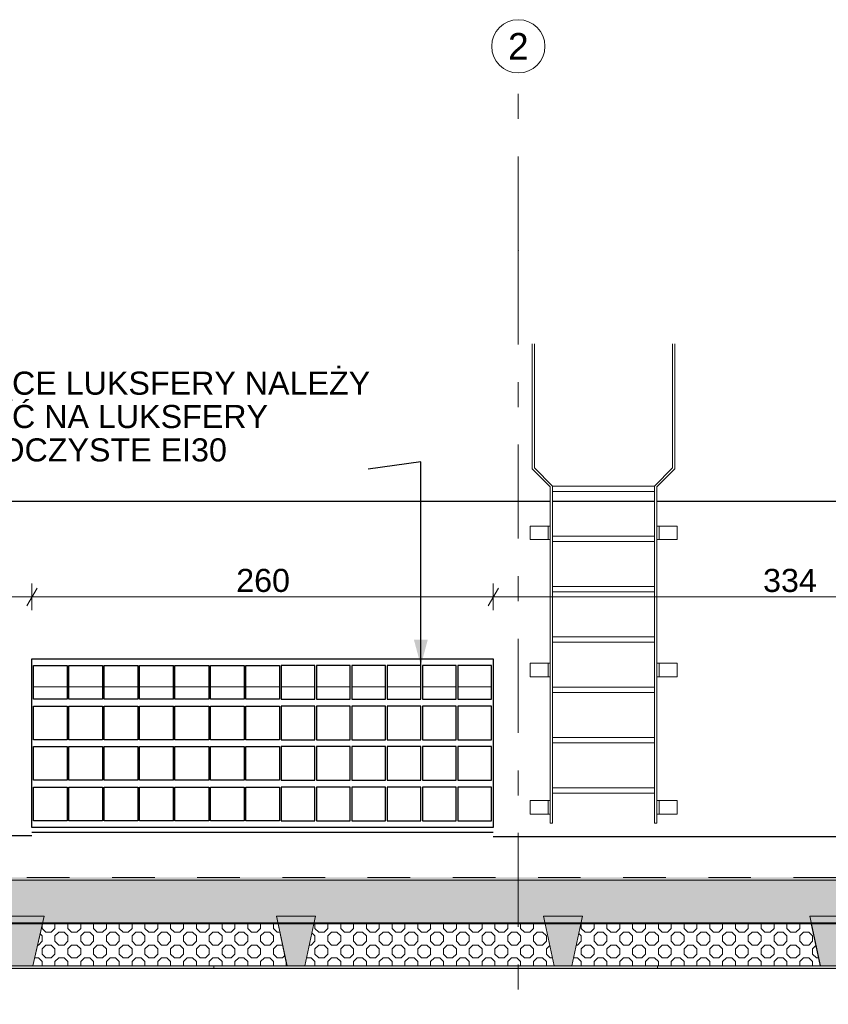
# Model space of a CAD drawing. Header units: centimetres. Extents: x -396 to 14490, y -515 to 1122.
# Tile 71 of 73: x 13047 to 13502, y 497 to 1052. Entities that reach past the tile are written whole.
import ezdxf
from ezdxf.enums import TextEntityAlignment as Align

# ---------------------------------------------------------------- set-up
doc = ezdxf.new("R2010")
doc.units = ezdxf.units.CM
doc.header["$MEASUREMENT"] = 0
for name, pattern in [('Przerywana (2)', [48, 24, -24]), ('Przerywana podwójnie', [109.361107, 52.916665, -21.166666, 14.111111, -21.166666]), ('Wipeout_Contour', [100, 0, -100])]:
    doc.linetypes.add(name, pattern=pattern)
for name, color, linetype in [('00 - DRABINA DACHOWA', 7, 'Continuous'), ('280-A Dachy Powłoki', 7, 'Continuous'), ('299-A Wymiary Opisy', 7, 'Continuous'), ('410-K Osie główne', 7, 'Continuous'), ('420-K Ściany', 7, 'Continuous'), ('450-K Belki', 7, 'Continuous'), ('450-K Belki nośne', 7, 'Continuous'), ('460 - Stropy', 7, 'Continuous'), ('Nowe_420 - Wełna mineralna', 7, 'Continuous'), ('Nowe_Okna Archicada', 7, 'Continuous'), ('Rozbiórka_Okna Archicada', 7, 'Continuous')]:
    doc.layers.add(name, color=color, linetype=linetype)
for name, color, linetype, lineweight in [('00 - DRABINA DACHOWA_Nr_pióra__4', 7, 'Continuous', 20), ('0_Nr_pióra__13', 7, 'Continuous', 25), ('280-A Dachy Powłoki_Nr_pióra__29', 7, 'Continuous', 20), ('280-A Dachy Powłoki_Nr_pióra__69', 7, 'Continuous', 20), ('299-A Wymiary Opisy_Nr_pióra__11', 7, 'Continuous', 0), ('410-K Osie główne_Nr_pióra__11', 7, 'Continuous', 0), ('410-K Osie główne_Nr_pióra__7', 7, 'Continuous', 20), ('420-K Ściany_Nr_pióra__13', 7, 'Continuous', 25), ('450-K Belki nośne_Nr_pióra__2', 7, 'Continuous', 20), ('450-K Belki_Nr_pióra__13', 7, 'Continuous', 25), ('460 - Stropy_Nr_pióra__12', 7, 'Continuous', 13), ('Nowe_199-Z Wymiary i opisy_Nr_pióra__135', 5, 'Continuous', 20), ('Nowe_420 - Wełna mineralna_Nr_pióra__135', 5, 'Continuous', 0), ('Nowe_Okna Archicada_Nr_pióra__135', 5, 'Continuous', 20), ('Rozbiórka_Okna Archicada_Nr_pióra__13', 7, 'Continuous', 25)]:
    doc.layers.add(name, color=color, linetype=linetype, lineweight=lineweight)
doc.layers.add('280-A Dachy Powłoki_Nr_pióra__49', color=7, linetype='Continuous', lineweight=20, true_color=0xcfd8da)
doc.layers.add('280-A Dachy Powłoki_Nr_pióra__92', color=7, linetype='Continuous', lineweight=20, true_color=0xdfdfdf)
doc.styles.add('STYL_AUTOMATYCZNY_1', font='arial.ttf')
doc.styles.add('STYL_AUTOMATYCZNY_2', font='arial.ttf')
doc.dimstyles.new('STYL_AUTOMATYCZNY__1', dxfattribs={"dimtxt": 13, "dimasz": 7.6, "dimexe": 0.18, "dimexo": 0.0625, "dimgap": 0, "dimtad": 1, "dimtih": 1, "dimtoh": 1, "dimdec": 0, "dimzin": 0, "dimdsep": 46, "dimtxsty": 'STYL_AUTOMATYCZNY_1', "dimblk": 'ARROWHEAD_2', "dimblk1": 'ARROWHEAD_2', "dimblk2": 'ARROWHEAD_2', "dimcen": 0.09, "dimclrd": 7, "dimclre": 7, "dimclrt": 7, "dimadec": 0, "dimazin": 0, "dimtfac": 1, "dimtdec": 4, "dimtmove": 0, "dimatfit": 3, "dimfxl": 0, "dimtolj": 1, "dimtzin": 0, "dimarcsym": 0})
doc.dimstyles.new('STYL_AUTOMATYCZNY__2', dxfattribs={"dimtxt": 13, "dimasz": 7.6, "dimexe": 0.18, "dimexo": 0.0625, "dimgap": 0, "dimtad": 1, "dimdec": 0, "dimzin": 0, "dimdsep": 46, "dimtxsty": 'STYL_AUTOMATYCZNY_1', "dimblk": 'ARROWHEAD_2', "dimblk1": 'ARROWHEAD_2', "dimblk2": 'ARROWHEAD_2', "dimcen": 0.09, "dimclrd": 7, "dimclre": 7, "dimclrt": 7, "dimadec": 0, "dimazin": 0, "dimtfac": 1, "dimtdec": 4, "dimtmove": 0, "dimatfit": 3, "dimfxl": 0, "dimtolj": 1, "dimtzin": 0, "dimarcsym": 0})
doc.dimstyles.new('STYL_AUTOMATYCZNY__3', dxfattribs={"dimtxt": 0.18, "dimasz": 14.592, "dimexe": 0.18, "dimexo": 0.0625, "dimgap": 0, "dimtad": 0, "dimtih": 1, "dimtoh": 1, "dimdec": 4, "dimzin": 0, "dimdsep": 46, "dimcen": 0.09, "dimadec": 0, "dimazin": 0, "dimtfac": 1, "dimtdec": 4, "dimtmove": 0, "dimatfit": 3, "dimldrblk": 'ARROWHEAD_5', "dimfxl": 0, "dimtolj": 1, "dimtzin": 0, "dimarcsym": 0})

# ---------------------------------------------------------------- blocks, each defined once
blk = doc.blocks.new('ElemPrzekroju_123_2', base_point=(13661.33, 21.87))
at = {"layer": '450-K Belki nośne', "linetype": 'Continuous', "lineweight": 0, "true_color": 0x000000}
blk.add_hatch(color=18, dxfattribs=at).paths.add_polyline_path([(13060.41, 547), (13024.41, 547.01), (13030.91, 518.9), (13053.91, 518.9)])
at = {"layer": '450-K Belki nośne_Nr_pióra__2', "color": 7, "linetype": 'Continuous', "lineweight": 20}
for p, q in [((13024.41, 547.01), (13030.91, 518.9)), ((13024.41, 547.01), (13060.41, 547)), ((13060.41, 547), (13053.91, 518.9)), ((13030.91, 518.9), (13053.91, 518.9))]:
    blk.add_line(p, q, dxfattribs=at)
blk = doc.blocks.new('ElemPrzekroju_125_2', base_point=(13661.33, 21.87))
at = {"layer": '450-K Belki nośne', "linetype": 'Continuous', "lineweight": 0, "true_color": 0x000000}
blk.add_hatch(color=18, dxfattribs=at).paths.add_polyline_path([(13207.18, 518.9), (13213.18, 547), (13191.18, 547.01), (13197.18, 518.9)])
at = {"layer": '450-K Belki nośne_Nr_pióra__2', "color": 7, "linetype": 'Continuous', "lineweight": 20}
for p, q in [((13191.18, 547.01), (13197.18, 518.9)), ((13191.18, 547.01), (13213.18, 547)), ((13213.18, 547), (13207.18, 518.9)), ((13197.18, 518.9), (13207.18, 518.9))]:
    blk.add_line(p, q, dxfattribs=at)
blk = doc.blocks.new('ElemPrzekroju_127_2', base_point=(13661.33, 21.87))
at = {"layer": '450-K Belki nośne', "linetype": 'Continuous', "lineweight": 0, "true_color": 0x000000}
blk.add_hatch(color=18, dxfattribs=at).paths.add_polyline_path([(13357.72, 518.9), (13363.72, 547), (13341.72, 547.01), (13347.72, 518.9)])
at = {"layer": '450-K Belki nośne_Nr_pióra__2', "color": 7, "linetype": 'Continuous', "lineweight": 20}
for p, q in [((13341.72, 547.01), (13347.72, 518.9)), ((13341.72, 547.01), (13363.72, 547)), ((13363.72, 547), (13357.72, 518.9)), ((13347.72, 518.9), (13357.72, 518.9))]:
    blk.add_line(p, q, dxfattribs=at)
blk = doc.blocks.new('ElemPrzekroju_130_2', base_point=(13661.33, 21.87))
at = {"layer": '450-K Belki nośne', "linetype": 'Continuous', "lineweight": 0, "true_color": 0x000000}
blk.add_hatch(color=18, dxfattribs=at).paths.add_polyline_path([(13507.76, 518.9), (13513.76, 547), (13491.76, 547.01), (13497.76, 518.9)])
at = {"layer": '450-K Belki nośne_Nr_pióra__2', "color": 7, "linetype": 'Continuous', "lineweight": 20}
for p, q in [((13491.76, 547.01), (13497.76, 518.9)), ((13491.76, 547.01), (13513.76, 547)), ((13513.76, 547), (13507.76, 518.9)), ((13497.76, 518.9), (13507.76, 518.9))]:
    blk.add_line(p, q, dxfattribs=at)
blk = doc.blocks.new('ElemPrzekroju_141_2', base_point=(13661.33, 21.87))
at = {"layer": '280-A Dachy Powłoki', "linetype": 'Continuous', "lineweight": 0, "true_color": 0x000000}
for points in [[(10655.13, 568.46), (10655.13, 566.96), (13601.85, 567.28), (13601.85, 568.79)], [(10655.13, 542.87), (10786.52, 542.88), (10785.64, 547.01), (10807.64, 547), (10806.76, 542.88), (10937.42, 542.9), (10936.54, 547.01), (10958.54, 547), (10957.66, 542.9), (11087.4, 542.91), (11086.53, 547.01), (11108.53, 547), (11107.65, 542.92), (11239.85, 542.93), (11238.98, 547.01), (11260.98, 547), (11260.11, 542.93), (11388.64, 542.95), (11387.78, 547.01), (11409.78, 547), (11408.91, 542.95), (11536.11, 542.96), (11535.25, 547.01), (11557.25, 547), (11556.38, 542.97), (11688.94, 542.98), (11688.08, 547.01), (11710.08, 547), (11709.22, 542.98), (11837.84, 543), (11836.99, 547.01), (11858.99, 547), (11858.13, 543), (11988.54, 543.01), (11987.69, 547.01), (12009.69, 547), (12008.84, 543.02), (12146.24, 543.03), (12145.39, 547.01), (12167.39, 547), (12166.54, 543.03), (12303.71, 543.05), (12302.86, 547.01), (12324.86, 547), (12324.02, 543.05), (12422.82, 543.06), (12421.91, 547.01), (12457.91, 547), (12457, 543.06), (12590.12, 543.08), (12589.28, 547.01), (12611.28, 547), (12610.44, 543.08), (12740.97, 543.1), (12740.13, 547.01), (12762.13, 547), (12761.3, 543.1), (12891.48, 543.11), (12890.58, 547.01), (12926.58, 547), (12925.68, 543.12), (13025.3, 543.13), (13024.41, 547.01), (13060.41, 547), (13059.51, 543.13), (13192, 543.15), (13191.18, 547.01), (13213.18, 547), (13212.35, 543.15), (13342.54, 543.16), (13341.72, 547.01), (13363.72, 547), (13362.9, 543.16), (13492.58, 543.18), (13491.76, 547.01), (13513.76, 547), (13512.94, 543.18), (13601.85, 543.19), (13601.85, 567.28), (10655.13, 566.96)], [(13059.51, 543.13), (13059.39, 542.63), (13192.11, 542.64), (13192, 543.15)], [(13212.35, 543.15), (13212.24, 542.65), (13342.65, 542.66), (13342.54, 543.16)], [(13362.8, 542.66), (13492.68, 542.68), (13492.58, 543.18), (13362.9, 543.16)]]:
    blk.add_hatch(color=18, dxfattribs=at).paths.add_polyline_path(points)
at = {"layer": '280-A Dachy Powłoki_Nr_pióra__29', "color": 7, "linetype": 'Przerywana (2)', "lineweight": 20}
blk.add_line((13602.62, 568.79), (10653.68, 568.46), dxfattribs=at)
at = {"layer": '280-A Dachy Powłoki_Nr_pióra__29', "color": 7, "linetype": 'Continuous', "lineweight": 20}
blk.add_line((13602.63, 543.19), (10653.68, 542.87), dxfattribs=at)
at = {"layer": '280-A Dachy Powłoki_Nr_pióra__49', "color": 254, "linetype": 'Continuous', "lineweight": 20, "true_color": 0xcfd8da}
blk.add_line((13602.63, 542.69), (10653.68, 542.36), dxfattribs=at)
at = {"layer": '280-A Dachy Powłoki_Nr_pióra__69', "color": 7, "linetype": 'Continuous', "lineweight": 20}
blk.add_line((13602.62, 567.28), (10653.68, 566.96), dxfattribs=at)
blk = doc.blocks.new('ElemPrzekroju_168_2', base_point=(13661.33, 21.87))
at = {"layer": '280-A Dachy Powłoki_Nr_pióra__92', "color": 254, "linetype": 'Continuous', "lineweight": 20, "true_color": 0xdfdfdf}
for p, q in [((13073.33, 676.19), (13054.34, 676.19)), ((13093.25, 676.19), (13074.27, 676.19)), ((13113.18, 676.19), (13094.19, 676.19)), ((13133.11, 676.19), (13114.12, 676.19)), ((13153.04, 676.19), (13134.05, 676.19)), ((13172.97, 676.19), (13153.98, 676.19)), ((13192.9, 676.19), (13173.91, 676.19)), ((13212.83, 676.19), (13193.84, 676.19)), ((13232.75, 676.19), (13213.77, 676.19)), ((13252.68, 676.19), (13233.69, 676.19)), ((13272.61, 676.19), (13253.62, 676.19)), ((13292.54, 676.19), (13273.55, 676.19)), ((13312.47, 676.19), (13293.48, 676.19))]:
    blk.add_line(p, q, dxfattribs=at)
blk = doc.blocks.new('ElemPrzekroju_169_2', base_point=(13661.33, 21.87))
at = {"layer": '420-K Ściany_Nr_pióra__13', "color": 7, "linetype": 'Continuous', "lineweight": 25}
for p, q in [((13345.55, 780.54), (12142.56, 780.54)), ((13404.28, 780.54), (13346.82, 780.54)), ((13647.23, 780.54), (13405.55, 780.54))]:
    blk.add_line(p, q, dxfattribs=at)
blk = doc.blocks.new('ElemPrzekroju_178_2', base_point=(13661.33, 21.87))
at = {"layer": 'Rozbiórka_Okna Archicada_Nr_pióra__13', "color": 7, "linetype": 'Continuous', "lineweight": 25}
for p, q in [((13053.43, 691.87), (13313.43, 691.87)), ((13053.43, 596.87), (13053.43, 691.87)), ((13313.43, 691.87), (13313.43, 596.87)), ((13313.43, 596.87), (13053.43, 596.87))]:
    blk.add_line(p, q, dxfattribs=at)
blk = doc.blocks.new('ElemPrzekroju_183_2', base_point=(13661.33, 21.87))
at = {"layer": '00 - DRABINA DACHOWA_Nr_pióra__4', "color": 7, "linetype": 'Continuous', "lineweight": 20}
for p, q in [((13335.39, 869.21), (13335.39, 868.92)), ((13335.39, 868.92), (13335.39, 868.09)), ((13335.39, 868.09), (13335.39, 866.86)), ((13335.39, 866.86), (13335.39, 865.4)), ((13335.39, 798.84), (13335.39, 865.4)), ((13336.66, 869.21), (13336.66, 868.92)), ((13336.66, 868.92), (13336.66, 868.09)), ((13336.66, 868.09), (13336.66, 866.86)), ((13336.66, 866.86), (13336.66, 865.4)), ((13336.66, 799.37), (13336.66, 865.4)), ((13414.44, 869.21), (13414.44, 868.92)), ((13414.44, 868.92), (13414.44, 868.09)), ((13414.44, 868.09), (13414.44, 866.86)), ((13414.44, 866.86), (13414.44, 865.4)), ((13414.44, 799.37), (13414.44, 865.4)), ((13415.71, 869.21), (13415.71, 868.92)), ((13415.71, 868.92), (13415.71, 868.09)), ((13415.71, 868.09), (13415.71, 866.86)), ((13415.71, 866.86), (13415.71, 865.4)), ((13415.71, 798.84), (13415.71, 865.4)), ((13345.55, 788.68), (13335.39, 798.84)), ((13346.82, 789.21), (13336.66, 799.37)), ((13404.28, 789.21), (13414.44, 799.37)), ((13405.55, 788.68), (13415.71, 798.84)), ((13345.55, 766.67), (13345.55, 788.68)), ((13346.82, 599.37), (13346.82, 789.21)), ((13346.82, 789.21), (13404.28, 789.21)), ((13404.28, 599.37), (13404.28, 789.21)), ((13405.55, 766.67), (13405.55, 788.68)), ((13346.82, 786.21), (13404.28, 786.21)), ((13334.12, 766.67), (13344.28, 766.67)), ((13334.12, 759.05), (13334.12, 766.67)), ((13344.28, 766.67), (13345.55, 766.67)), ((13344.28, 759.05), (13344.28, 766.67)), ((13345.55, 759.05), (13345.55, 766.67)), ((13406.82, 766.67), (13405.55, 766.67)), ((13405.55, 759.05), (13405.55, 766.67)), ((13416.98, 766.67), (13406.82, 766.67)), ((13406.82, 759.05), (13406.82, 766.67)), ((13416.98, 759.05), (13416.98, 766.67)), ((13346.82, 760.87), (13404.28, 760.87)), ((13334.12, 759.05), (13344.28, 759.05)), ((13344.28, 759.05), (13345.55, 759.05)), ((13345.55, 689.37), (13345.55, 759.05)), ((13346.82, 757.87), (13404.28, 757.87)), ((13406.82, 759.05), (13405.55, 759.05)), ((13405.55, 689.37), (13405.55, 759.05)), ((13416.98, 759.05), (13406.82, 759.05)), ((13346.82, 732.54), (13404.28, 732.54)), ((13346.82, 729.54), (13404.28, 729.54)), ((13346.82, 704.21), (13404.28, 704.21)), ((13346.82, 701.21), (13404.28, 701.21)), ((13334.12, 689.37), (13344.28, 689.37)), ((13334.12, 681.75), (13334.12, 689.37)), ((13344.28, 689.37), (13345.55, 689.37)), ((13344.28, 681.75), (13344.28, 689.37)), ((13345.55, 681.75), (13345.55, 689.37)), ((13406.82, 689.37), (13405.55, 689.37)), ((13405.55, 681.75), (13405.55, 689.37)), ((13416.98, 689.37), (13406.82, 689.37)), ((13406.82, 681.75), (13406.82, 689.37)), ((13416.98, 681.75), (13416.98, 689.37)), ((13334.12, 681.75), (13344.28, 681.75)), ((13344.28, 681.75), (13345.55, 681.75)), ((13345.55, 612.07), (13345.55, 681.75)), ((13406.82, 681.75), (13405.55, 681.75)), ((13405.55, 612.07), (13405.55, 681.75)), ((13416.98, 681.75), (13406.82, 681.75)), ((13346.82, 675.87), (13404.28, 675.87)), ((13346.82, 672.87), (13404.28, 672.87)), ((13346.82, 647.54), (13404.28, 647.54)), ((13346.82, 644.54), (13404.28, 644.54)), ((13346.82, 619.21), (13404.28, 619.21)), ((13346.82, 616.21), (13404.28, 616.21)), ((13334.12, 612.07), (13344.28, 612.07)), ((13334.12, 604.45), (13334.12, 612.07)), ((13344.28, 612.07), (13345.55, 612.07)), ((13344.28, 604.45), (13344.28, 612.07)), ((13345.55, 604.45), (13345.55, 612.07)), ((13406.82, 612.07), (13405.55, 612.07)), ((13405.55, 604.45), (13405.55, 612.07)), ((13416.98, 612.07), (13406.82, 612.07)), ((13406.82, 604.45), (13406.82, 612.07)), ((13416.98, 604.45), (13416.98, 612.07)), ((13334.12, 604.45), (13344.28, 604.45)), ((13344.28, 604.45), (13345.55, 604.45)), ((13345.55, 599.37), (13345.55, 604.45)), ((13345.55, 599.37), (13346.82, 599.37)), ((13405.55, 599.37), (13404.28, 599.37)), ((13406.82, 604.45), (13405.55, 604.45)), ((13405.55, 599.37), (13405.55, 604.45)), ((13416.98, 604.45), (13406.82, 604.45))]:
    blk.add_line(p, q, dxfattribs=at)
blk = doc.blocks.new('ElemPrzekroju_214_2', base_point=(13661.33, 21.87))
at = {"layer": '450-K Belki_Nr_pióra__13', "color": 7, "linetype": 'Continuous', "lineweight": 25}
blk.add_line((13362.31, 540.38), (13493.17, 540.38), dxfattribs=at)
blk = doc.blocks.new('ElemPrzekroju_215_2', base_point=(13661.33, 21.87))
at = {"layer": '450-K Belki_Nr_pióra__13', "color": 7, "linetype": 'Continuous', "lineweight": 25}
blk.add_line((13211.76, 540.38), (13343.14, 540.38), dxfattribs=at)
blk = doc.blocks.new('ElemPrzekroju_216_2', base_point=(13661.33, 21.87))
at = {"layer": '450-K Belki_Nr_pióra__13', "color": 7, "linetype": 'Continuous', "lineweight": 25}
blk.add_line((13058.91, 540.54), (13192.56, 540.54), dxfattribs=at)
blk = doc.blocks.new('ElemPrzekroju_229_2', base_point=(13661.33, 21.87))
at = {"layer": '460 - Stropy_Nr_pióra__12', "color": 7, "linetype": 'Continuous', "lineweight": 13}
for p, q in [((13192.83, 539.24), (13058.61, 539.24)), ((13343.38, 539.24), (13211.52, 539.24)), ((13493.42, 539.24), (13362.07, 539.24)), ((13195.57, 526.44), (13055.65, 526.44)), ((13346.11, 526.44), (13208.79, 526.44)), ((13496.15, 526.44), (13359.33, 526.44))]:
    blk.add_line(p, q, dxfattribs=at)
blk = doc.blocks.new('ElemPrzekroju_261_2', base_point=(13661.33, 21.87))
at = {"layer": 'Nowe_Okna Archicada_Nr_pióra__135', "color": 5, "linetype": 'Continuous', "lineweight": 25}
for p, q in [((13054.34, 669.07), (13054.34, 688.07)), ((13054.34, 688.07), (13073.34, 688.07)), ((13073.32, 688.07), (13073.32, 669.07)), ((13073.34, 688.07), (13073.34, 669.07)), ((13074.27, 669.07), (13074.27, 688.07)), ((13074.27, 688.07), (13093.27, 688.07)), ((13093.25, 688.07), (13093.25, 669.07)), ((13093.27, 688.07), (13093.27, 669.07)), ((13094.19, 669.07), (13094.19, 688.07)), ((13094.19, 688.07), (13113.19, 688.07)), ((13113.18, 688.07), (13113.18, 669.07)), ((13113.19, 688.07), (13113.19, 669.07)), ((13114.12, 669.07), (13114.12, 688.07)), ((13114.12, 688.07), (13133.12, 688.07)), ((13133.1, 688.07), (13133.1, 669.07)), ((13133.12, 688.07), (13133.12, 669.07)), ((13134.05, 669.07), (13134.05, 688.07)), ((13134.05, 688.07), (13153.05, 688.07)), ((13153.03, 688.07), (13153.03, 669.07)), ((13153.05, 688.07), (13153.05, 669.07)), ((13153.98, 669.07), (13153.98, 688.07)), ((13153.98, 688.07), (13172.98, 688.07)), ((13172.96, 688.07), (13172.96, 669.07)), ((13172.98, 688.07), (13172.98, 669.07)), ((13173.91, 669.07), (13173.91, 688.07)), ((13173.91, 688.07), (13192.91, 688.07)), ((13192.89, 688.07), (13192.89, 669.07)), ((13192.91, 688.07), (13192.91, 669.07)), ((13212.84, 688.07), (13193.84, 688.07)), ((13193.84, 688.07), (13193.84, 669.07)), ((13212.82, 669.07), (13212.82, 688.07)), ((13212.84, 669.07), (13212.84, 688.07)), ((13232.77, 688.07), (13213.77, 688.07)), ((13213.77, 688.07), (13213.77, 669.07)), ((13232.75, 669.07), (13232.75, 688.07)), ((13232.77, 669.07), (13232.77, 688.07)), ((13252.69, 688.07), (13233.69, 688.07)), ((13233.69, 688.07), (13233.69, 669.07)), ((13252.68, 669.07), (13252.68, 688.07)), ((13252.69, 669.07), (13252.69, 688.07)), ((13272.62, 688.07), (13253.62, 688.07)), ((13253.62, 688.07), (13253.62, 669.07)), ((13272.6, 669.07), (13272.6, 688.07)), ((13272.62, 669.07), (13272.62, 688.07)), ((13292.55, 688.07), (13273.55, 688.07)), ((13273.55, 688.07), (13273.55, 669.07)), ((13292.53, 669.07), (13292.53, 688.07)), ((13292.55, 669.07), (13292.55, 688.07)), ((13312.48, 688.07), (13293.48, 688.07)), ((13293.48, 688.07), (13293.48, 669.07)), ((13312.46, 669.07), (13312.46, 688.07)), ((13312.48, 669.07), (13312.48, 688.07)), ((13313.41, 691.87), (13313.41, 596.87)), ((13073.34, 669.07), (13054.34, 669.07)), ((13093.27, 669.07), (13074.27, 669.07)), ((13113.19, 669.07), (13094.19, 669.07)), ((13133.12, 669.07), (13114.12, 669.07)), ((13153.05, 669.07), (13134.05, 669.07)), ((13172.98, 669.07), (13153.98, 669.07)), ((13192.91, 669.07), (13173.91, 669.07)), ((13193.84, 669.07), (13212.84, 669.07)), ((13213.77, 669.07), (13232.77, 669.07)), ((13233.69, 669.07), (13252.69, 669.07)), ((13253.62, 669.07), (13272.62, 669.07)), ((13273.55, 669.07), (13292.55, 669.07)), ((13293.48, 669.07), (13312.48, 669.07)), ((13054.34, 646.27), (13054.34, 665.27)), ((13054.34, 665.27), (13073.34, 665.27)), ((13073.32, 665.27), (13073.32, 646.27)), ((13073.34, 665.27), (13073.34, 646.27)), ((13074.27, 646.27), (13074.27, 665.27)), ((13074.27, 665.27), (13093.27, 665.27)), ((13093.25, 665.27), (13093.25, 646.27)), ((13093.27, 665.27), (13093.27, 646.27)), ((13094.19, 646.27), (13094.19, 665.27)), ((13094.19, 665.27), (13113.19, 665.27)), ((13113.18, 665.27), (13113.18, 646.27)), ((13113.19, 665.27), (13113.19, 646.27)), ((13114.12, 646.27), (13114.12, 665.27)), ((13114.12, 665.27), (13133.12, 665.27)), ((13133.1, 665.27), (13133.1, 646.27)), ((13133.12, 665.27), (13133.12, 646.27)), ((13134.05, 646.27), (13134.05, 665.27)), ((13134.05, 665.27), (13153.05, 665.27)), ((13153.03, 665.27), (13153.03, 646.27)), ((13153.05, 665.27), (13153.05, 646.27)), ((13153.98, 646.27), (13153.98, 665.27)), ((13153.98, 665.27), (13172.98, 665.27)), ((13172.96, 665.27), (13172.96, 646.27)), ((13172.98, 665.27), (13172.98, 646.27)), ((13173.91, 646.27), (13173.91, 665.27)), ((13173.91, 665.27), (13192.91, 665.27)), ((13192.89, 665.27), (13192.89, 646.27)), ((13192.91, 665.27), (13192.91, 646.27)), ((13212.84, 665.27), (13193.84, 665.27)), ((13193.84, 665.27), (13193.84, 646.27)), ((13212.82, 646.27), (13212.82, 665.27)), ((13212.84, 646.27), (13212.84, 665.27)), ((13232.77, 665.27), (13213.77, 665.27)), ((13213.77, 665.27), (13213.77, 646.27)), ((13232.75, 646.27), (13232.75, 665.27)), ((13232.77, 646.27), (13232.77, 665.27)), ((13252.69, 665.27), (13233.69, 665.27)), ((13233.69, 665.27), (13233.69, 646.27)), ((13252.68, 646.27), (13252.68, 665.27)), ((13252.69, 646.27), (13252.69, 665.27)), ((13272.62, 665.27), (13253.62, 665.27)), ((13253.62, 665.27), (13253.62, 646.27)), ((13272.6, 646.27), (13272.6, 665.27)), ((13272.62, 646.27), (13272.62, 665.27)), ((13292.55, 665.27), (13273.55, 665.27)), ((13273.55, 665.27), (13273.55, 646.27)), ((13292.53, 646.27), (13292.53, 665.27)), ((13292.55, 646.27), (13292.55, 665.27)), ((13312.48, 665.27), (13293.48, 665.27)), ((13293.48, 665.27), (13293.48, 646.27)), ((13312.46, 646.27), (13312.46, 665.27)), ((13312.48, 646.27), (13312.48, 665.27)), ((13073.34, 646.27), (13054.34, 646.27)), ((13093.27, 646.27), (13074.27, 646.27)), ((13113.19, 646.27), (13094.19, 646.27)), ((13133.12, 646.27), (13114.12, 646.27)), ((13153.05, 646.27), (13134.05, 646.27)), ((13172.98, 646.27), (13153.98, 646.27)), ((13192.91, 646.27), (13173.91, 646.27)), ((13193.84, 646.27), (13212.84, 646.27)), ((13213.77, 646.27), (13232.77, 646.27)), ((13233.69, 646.27), (13252.69, 646.27)), ((13253.62, 646.27), (13272.62, 646.27)), ((13273.55, 646.27), (13292.55, 646.27)), ((13293.48, 646.27), (13312.48, 646.27)), ((13054.34, 623.47), (13054.34, 642.47)), ((13054.34, 642.47), (13073.34, 642.47)), ((13073.32, 642.47), (13073.32, 623.47)), ((13073.34, 642.47), (13073.34, 623.47)), ((13074.27, 623.47), (13074.27, 642.47)), ((13074.27, 642.47), (13093.27, 642.47)), ((13093.25, 642.47), (13093.25, 623.47)), ((13093.27, 642.47), (13093.27, 623.47)), ((13094.19, 623.47), (13094.19, 642.47)), ((13094.19, 642.47), (13113.19, 642.47)), ((13113.18, 642.47), (13113.18, 623.47)), ((13113.19, 642.47), (13113.19, 623.47)), ((13114.12, 623.47), (13114.12, 642.47)), ((13114.12, 642.47), (13133.12, 642.47)), ((13133.1, 642.47), (13133.1, 623.47)), ((13133.12, 642.47), (13133.12, 623.47)), ((13134.05, 623.47), (13134.05, 642.47)), ((13134.05, 642.47), (13153.05, 642.47)), ((13153.03, 642.47), (13153.03, 623.47)), ((13153.05, 642.47), (13153.05, 623.47)), ((13153.98, 623.47), (13153.98, 642.47)), ((13153.98, 642.47), (13172.98, 642.47)), ((13172.96, 642.47), (13172.96, 623.47)), ((13172.98, 642.47), (13172.98, 623.47)), ((13173.91, 623.47), (13173.91, 642.47)), ((13173.91, 642.47), (13192.91, 642.47)), ((13192.89, 642.47), (13192.89, 623.47)), ((13192.91, 642.47), (13192.91, 623.47)), ((13212.84, 642.47), (13193.84, 642.47)), ((13193.84, 642.47), (13193.84, 623.47)), ((13212.82, 623.47), (13212.82, 642.47)), ((13212.84, 623.47), (13212.84, 642.47)), ((13232.77, 642.47), (13213.77, 642.47)), ((13213.77, 642.47), (13213.77, 623.47)), ((13232.75, 623.47), (13232.75, 642.47)), ((13232.77, 623.47), (13232.77, 642.47)), ((13252.69, 642.47), (13233.69, 642.47)), ((13233.69, 642.47), (13233.69, 623.47)), ((13252.68, 623.47), (13252.68, 642.47)), ((13252.69, 623.47), (13252.69, 642.47)), ((13272.62, 642.47), (13253.62, 642.47)), ((13253.62, 642.47), (13253.62, 623.47)), ((13272.6, 623.47), (13272.6, 642.47)), ((13272.62, 623.47), (13272.62, 642.47)), ((13292.55, 642.47), (13273.55, 642.47)), ((13273.55, 642.47), (13273.55, 623.47)), ((13292.53, 623.47), (13292.53, 642.47)), ((13292.55, 623.47), (13292.55, 642.47)), ((13312.48, 642.47), (13293.48, 642.47)), ((13293.48, 642.47), (13293.48, 623.47)), ((13312.46, 623.47), (13312.46, 642.47)), ((13312.48, 623.47), (13312.48, 642.47)), ((13073.34, 623.47), (13054.34, 623.47)), ((13093.27, 623.47), (13074.27, 623.47)), ((13113.19, 623.47), (13094.19, 623.47)), ((13133.12, 623.47), (13114.12, 623.47)), ((13153.05, 623.47), (13134.05, 623.47)), ((13172.98, 623.47), (13153.98, 623.47)), ((13192.91, 623.47), (13173.91, 623.47)), ((13193.84, 623.47), (13212.84, 623.47)), ((13213.77, 623.47), (13232.77, 623.47)), ((13233.69, 623.47), (13252.69, 623.47)), ((13253.62, 623.47), (13272.62, 623.47)), ((13273.55, 623.47), (13292.55, 623.47)), ((13293.48, 623.47), (13312.48, 623.47)), ((13054.34, 600.67), (13054.34, 619.67)), ((13054.34, 619.67), (13073.34, 619.67)), ((13073.32, 619.67), (13073.32, 600.67)), ((13073.34, 619.67), (13073.34, 600.67)), ((13074.27, 600.67), (13074.27, 619.67)), ((13074.27, 619.67), (13093.27, 619.67)), ((13093.25, 619.67), (13093.25, 600.67)), ((13093.27, 619.67), (13093.27, 600.67)), ((13094.19, 600.67), (13094.19, 619.67)), ((13094.19, 619.67), (13113.19, 619.67)), ((13113.18, 619.67), (13113.18, 600.67)), ((13113.19, 619.67), (13113.19, 600.67)), ((13114.12, 600.67), (13114.12, 619.67)), ((13114.12, 619.67), (13133.12, 619.67)), ((13133.1, 619.67), (13133.1, 600.67)), ((13133.12, 619.67), (13133.12, 600.67)), ((13134.05, 600.67), (13134.05, 619.67)), ((13134.05, 619.67), (13153.05, 619.67)), ((13153.03, 619.67), (13153.03, 600.67)), ((13153.05, 619.67), (13153.05, 600.67)), ((13153.98, 600.67), (13153.98, 619.67)), ((13153.98, 619.67), (13172.98, 619.67)), ((13172.96, 619.67), (13172.96, 600.67)), ((13172.98, 619.67), (13172.98, 600.67)), ((13173.91, 600.67), (13173.91, 619.67)), ((13173.91, 619.67), (13192.91, 619.67)), ((13192.89, 619.67), (13192.89, 600.67)), ((13192.91, 619.67), (13192.91, 600.67)), ((13212.84, 619.67), (13193.84, 619.67)), ((13193.84, 619.67), (13193.84, 600.67)), ((13212.82, 600.67), (13212.82, 619.67)), ((13212.84, 600.67), (13212.84, 619.67)), ((13232.77, 619.67), (13213.77, 619.67)), ((13213.77, 619.67), (13213.77, 600.67)), ((13232.75, 600.67), (13232.75, 619.67)), ((13232.77, 600.67), (13232.77, 619.67)), ((13252.69, 619.67), (13233.69, 619.67)), ((13233.69, 619.67), (13233.69, 600.67)), ((13252.68, 600.67), (13252.68, 619.67)), ((13252.69, 600.67), (13252.69, 619.67)), ((13272.62, 619.67), (13253.62, 619.67)), ((13253.62, 619.67), (13253.62, 600.67)), ((13272.6, 600.67), (13272.6, 619.67)), ((13272.62, 600.67), (13272.62, 619.67)), ((13292.55, 619.67), (13273.55, 619.67)), ((13273.55, 619.67), (13273.55, 600.67)), ((13292.53, 600.67), (13292.53, 619.67)), ((13292.55, 600.67), (13292.55, 619.67)), ((13312.48, 619.67), (13293.48, 619.67)), ((13293.48, 619.67), (13293.48, 600.67)), ((13312.46, 600.67), (13312.46, 619.67)), ((13312.48, 600.67), (13312.48, 619.67)), ((13073.34, 600.67), (13054.34, 600.67)), ((13093.27, 600.67), (13074.27, 600.67)), ((13113.19, 600.67), (13094.19, 600.67)), ((13133.12, 600.67), (13114.12, 600.67)), ((13153.05, 600.67), (13134.05, 600.67)), ((13172.98, 600.67), (13153.98, 600.67)), ((13192.91, 600.67), (13173.91, 600.67)), ((13193.84, 600.67), (13212.84, 600.67)), ((13213.77, 600.67), (13232.77, 600.67)), ((13233.69, 600.67), (13252.69, 600.67)), ((13253.62, 600.67), (13272.62, 600.67)), ((13273.55, 600.67), (13292.55, 600.67)), ((13293.48, 600.67), (13312.48, 600.67))]:
    blk.add_line(p, q, dxfattribs=at)
blk = doc.blocks.new('*D320', base_point=(13661.33, 21.87))
at = {"layer": '299-A Wymiary Opisy_Nr_pióra__11', "color": 7, "linetype": 'Continuous', "lineweight": 0}
for p, q in [((13713.89, 571.15), (13703.89, 576.92)), ((13708.89, 574.04), (13708.89, 578.93)), ((13716.39, 574.04), (13701.39, 574.04)), ((13708.89, 431.87), (13708.89, 574.04)), ((13703.89, 434.76), (13713.89, 428.99)), ((13716.39, 431.87), (13701.39, 431.87))]:
    blk.add_line(p, q, dxfattribs=at)
at = {"layer": '299-A Wymiary Opisy_Nr_pióra__11', "color": 7, "lineweight": 0, "insert": (13706.29, 488.08), "char_height": 13, "attachment_point": 7, "rotation": 90, "style": 'STYL_AUTOMATYCZNY_1'}
blk.add_mtext('\\A1;{\\pql;\\fArial|b0|i0|c238|p0;\\W1.000000;142}', dxfattribs=at)
blk = doc.blocks.new('ARROWHEAD_2')
at = {"color": 0, "linetype": 'Continuous', "lineweight": 0}
for p, q in [((0, 0), (-1, 0)), ((-0.378, -0.655), (0.378, 0.655))]:
    blk.add_line(p, q, dxfattribs=at)
blk = doc.blocks.new('ARROWHEAD_5')
at = {"linetype": 'Continuous', "lineweight": 0}
blk.add_hatch(color=0, dxfattribs=at).paths.add_polyline_path([(-1, 0.2679), (0, 0), (-1, -0.2679)])
at = {"color": 0, "linetype": 'Continuous', "lineweight": 0}
blk.add_line((0, 0), (-1, 0), dxfattribs=at)
blk = doc.blocks.new('Standardowy znacznik osi[13]_2', base_point=(13327.52, 1021.87))
at = {"layer": '410-K Osie główne_Nr_pióra__11', "color": 7, "linetype": 'Przerywana podwójnie', "lineweight": 0}
for q in [(13327.52, 1021.87), (13327.52, -278.13)]:
    blk.add_line((13327.52, 921.87), q, dxfattribs=at)
blk.add_point((13327.52, 921.87), dxfattribs=at)
blk.add_point((13327.52, 921.87), dxfattribs=at)
at = {"layer": '410-K Osie główne_Nr_pióra__7', "color": 7, "linetype": 'Continuous', "lineweight": 20}
blk.add_circle((13327.52, 1036.87), 15, dxfattribs=at)
at = {"layer": '410-K Osie główne_Nr_pióra__11', "color": 7, "lineweight": 0, "style": 'STYL_AUTOMATYCZNY_2'}
for tag, p in [('AC_MarkerText_1_0', (13327.52, 1044.37)), ('AC_MarkerText_1_1', (13327.52, -385.63))]:
    blk.add_attdef(tag, text='', height=15, rotation=360, dxfattribs=at).set_placement(p, align=Align.TOP_CENTER)
blk = doc.blocks.new('*D353', base_point=(13661.33, 21.87))
at = {"layer": '299-A Wymiary Opisy_Nr_pióra__11', "color": 7, "linetype": 'Continuous', "lineweight": 0}
for p, q in [((13010.22, 719.26), (13010.22, 734.26)), ((13053.43, 719.26), (13053.43, 734.26)), ((13013.11, 731.76), (13007.34, 721.76)), ((13010.22, 726.76), (13053.43, 726.76)), ((13056.31, 731.76), (13050.54, 721.76))]:
    blk.add_line(p, q, dxfattribs=at)
at = {"layer": '299-A Wymiary Opisy_Nr_pióra__11', "color": 7, "lineweight": 0, "insert": (13021.91, 729.36), "char_height": 13, "attachment_point": 7, "style": 'STYL_AUTOMATYCZNY_1'}
blk.add_mtext('\\A1;{\\pql;\\fArial|b0|i0|c238|p0;\\W1.000000;43}', dxfattribs=at)
blk = doc.blocks.new('*D354', base_point=(13661.33, 21.87))
at = {"layer": '299-A Wymiary Opisy_Nr_pióra__11', "color": 7, "linetype": 'Continuous', "lineweight": 0}
for p, q in [((13053.43, 719.26), (13053.43, 734.26)), ((13313.43, 719.26), (13313.43, 734.26)), ((13056.31, 731.76), (13050.54, 721.76)), ((13053.43, 726.76), (13313.43, 726.76)), ((13316.31, 731.76), (13310.54, 721.76))]:
    blk.add_line(p, q, dxfattribs=at)
at = {"layer": '299-A Wymiary Opisy_Nr_pióra__11', "color": 7, "lineweight": 0, "insert": (13168.55, 729.36), "char_height": 13, "attachment_point": 7, "style": 'STYL_AUTOMATYCZNY_1'}
blk.add_mtext('\\A1;{\\pql;\\fArial|b0|i0|c238|p0;\\W1.000000;260}', dxfattribs=at)
blk = doc.blocks.new('*D355', base_point=(13661.33, 21.87))
at = {"layer": '299-A Wymiary Opisy_Nr_pióra__11', "color": 7, "linetype": 'Continuous', "lineweight": 0}
for p, q in [((13313.43, 719.26), (13313.43, 734.26)), ((13647.23, 719.26), (13647.23, 734.26)), ((13316.31, 731.76), (13310.54, 721.76)), ((13313.43, 726.76), (13647.23, 726.76)), ((13644.34, 721.76), (13650.12, 731.76)), ((13647.23, 726.76), (13652.12, 726.76))]:
    blk.add_line(p, q, dxfattribs=at)
at = {"layer": '299-A Wymiary Opisy_Nr_pióra__11', "color": 7, "lineweight": 0, "insert": (13465.46, 729.36), "char_height": 13, "attachment_point": 7, "style": 'STYL_AUTOMATYCZNY_1'}
blk.add_mtext('\\A1;{\\pql;\\fArial|b0|i0|c238|p0;\\W1.000000;334}', dxfattribs=at)

msp = doc.modelspace()

# ---------------------------------------------------------------- linework, layer by layer
at = {"layer": '0_Nr_pióra__13', "color": 7, "linetype": 'Continuous', "lineweight": 25}
for p, q in [((13313.43, 594.04), (13053.43, 594.04)), ((13021.52, 592.38), (13053.43, 592.38)), ((13313.43, 591.87), (13601.82, 591.87))]:
    msp.add_line(p, q, dxfattribs=at)

# ---------------------------------------------------------------- block references
at = {"layer": '00 - DRABINA DACHOWA', "lineweight": 0}
msp.add_blockref('ElemPrzekroju_183_2', (13661.33, 21.87), dxfattribs=at)
at = {"layer": '280-A Dachy Powłoki', "lineweight": 0}
for name in ['ElemPrzekroju_168_2', 'ElemPrzekroju_141_2']:
    msp.add_blockref(name, (13661.33, 21.87), dxfattribs=at)
at = {"layer": '420-K Ściany', "lineweight": 0}
msp.add_blockref('ElemPrzekroju_169_2', (13661.33, 21.87), dxfattribs=at)
at = {"layer": '450-K Belki', "lineweight": 0}
for name in ['ElemPrzekroju_216_2', 'ElemPrzekroju_215_2', 'ElemPrzekroju_214_2']:
    msp.add_blockref(name, (13661.33, 21.87), dxfattribs=at)
at = {"layer": '450-K Belki nośne', "lineweight": 0}
for name in ['ElemPrzekroju_123_2', 'ElemPrzekroju_125_2', 'ElemPrzekroju_127_2', 'ElemPrzekroju_130_2']:
    msp.add_blockref(name, (13661.33, 21.87), dxfattribs=at)
at = {"layer": '460 - Stropy', "lineweight": 0}
msp.add_blockref('ElemPrzekroju_229_2', (13661.33, 21.87), dxfattribs=at)
at = {"layer": 'Nowe_Okna Archicada', "lineweight": 0}
msp.add_blockref('ElemPrzekroju_261_2', (13661.33, 21.87), dxfattribs=at)
at = {"layer": 'Rozbiórka_Okna Archicada', "lineweight": 0}
msp.add_blockref('ElemPrzekroju_178_2', (13661.33, 21.87), dxfattribs=at)

# ---------------------------------------------------------------- texts
at = {"layer": 'Nowe_199-Z Wymiary i opisy_Nr_pióra__135', "color": 5, "linetype": 'Continuous', "lineweight": 20, "insert": (12962.51, 802.88), "char_height": 13, "attachment_point": 7, "line_spacing_factor": 0.867244, "style": 'STYL_AUTOMATYCZNY_1'}
msp.add_mtext('\\A1;{\\pql;\\fArial|b0|i0|c238|p0;\\W1.000000;ISTNIEJĄCE \\fArial|b0|i0|c238|p0;\\W1.000000;LUKSFERY \\fArial|b0|i0|c238|p0;\\W1.000000;NALEŻY \\P\\pql;\\fArial|b0|i0|c238|p0;\\W1.000000;WYMIENIĆ NA LUKSFERY\\P\\pql;\\fArial|b0|i0|c238|p0;\\W1.000000;PRZEZROCZYSTE EI30}', dxfattribs=at)

# ---------------------------------------------------------------- dimensions: what is measured, and where the dimension line sits
at = {"layer": '299-A Wymiary Opisy', "color": 7, "linetype": 'Continuous', "lineweight": 0}
for base, p1, p2, picture, middle in [((13053.43, 726.76), (13010.22, 691.87), (13053.43, 691.87), '*D353', (13031.8, 735.86)), ((13313.43, 726.76), (13053.43, 691.87), (13313.43, 691.87), '*D354', (13183.39, 735.86)), ((13647.23, 726.76), (13313.43, 691.87), (13647.23, 678.18), '*D355', (13480.3, 735.86))]:
    dim = msp.add_linear_dim(base=base, p1=p1, p2=p2, dimstyle='STYL_AUTOMATYCZNY__1', dxfattribs=at)
    dim.commit()
    dim.dimension.update_dxf_attribs({"geometry": picture, "text_midpoint": middle, "dimtype": 160})

# ---------------------------------------------------------------- leaders
at = {"layer": 'Nowe_199-Z Wymiary i opisy_Nr_pióra__135', "color": 5, "linetype": 'Continuous', "lineweight": 20, "annotation_type": 0, "has_hookline": 1, "hookline_direction": 1, "text_width": 279.51}
msp.add_leader([(13272.6, 688.07), (13272.6, 802.88), (13242.91, 798.64)], dimstyle='STYL_AUTOMATYCZNY__3', dxfattribs=at)

# ---------------------------------------------------------------- next in the draw order: wipeouts: each hides what was drawn before it
at = {"color": 254, "linetype": 'Wipeout_Contour', "lineweight": 0, "ltscale": 52545.507828}
msp.add_wipeout([(13059.39, 542.63), (13053.91, 518.92), (13197.17, 518.92), (13192.11, 542.64)], dxfattribs=at).dxf.layer = 'Nowe_420 - Wełna mineralna'
at = {"color": 254, "linetype": 'Wipeout_Contour', "lineweight": 0, "ltscale": 53152.131724}
msp.add_wipeout([(13212.24, 542.65), (13207.18, 518.92), (13347.67, 518.92), (13342.6, 542.66)], dxfattribs=at).dxf.layer = 'Nowe_420 - Wełna mineralna'
at = {"color": 254, "linetype": 'Wipeout_Contour', "lineweight": 0, "ltscale": 53752.834633}
msp.add_wipeout([(13362.79, 542.66), (13357.72, 518.92), (13497.71, 518.92), (13492.64, 542.68)], dxfattribs=at).dxf.layer = 'Nowe_420 - Wełna mineralna'

# ---------------------------------------------------------------- next in the draw order: hatches: boundary and pattern name
at = {"layer": 'Nowe_420 - Wełna mineralna_Nr_pióra__135', "linetype": 'Continuous', "lineweight": 13}
h = msp.add_hatch(dxfattribs=at)
h.set_pattern_fill('Kółka_1___3X3_0002', color=5, style=0, pattern_type=2)
h.set_pattern_definition([(0, (13126.476, 530.665), (0, 7.24264), [3, -4.24264]), (90, (13124.355, 532.786), (-7.24264, 0), [3, -4.24264]), (45, (13124.355, 535.786), (-7.2426, 7.2426), [3, -7.2426]), (45, (13129.476, 530.665), (-7.2426, 7.2426), [3, -7.2426]), (315, (13124.355, 532.786), (7.2426, 7.2426), [3, -7.2426]), (315, (13129.476, 537.908), (7.2426, 7.2426), [3, -7.2426])])
h.paths.add_polyline_path([(13059.39, 542.63), (13053.91, 518.92), (13197.17, 518.92), (13192.11, 542.64)])
h = msp.add_hatch(dxfattribs=at)
h.set_pattern_fill('Kółka_1___3X3_0002', color=5, style=0, pattern_type=2)
h.set_pattern_definition([(0, (13280.2486, 530.666), (0, 7.24264), [3, -4.24264]), (90, (13278.127, 532.7874), (-7.24264, 0), [3, -4.24264]), (45, (13278.127, 535.787), (-7.2426, 7.2426), [3, -7.2426]), (45, (13283.249, 530.666), (-7.2426, 7.2426), [3, -7.2426]), (315, (13278.127, 532.787), (7.2426, 7.2426), [3, -7.2426]), (315, (13283.249, 537.909), (7.2426, 7.2426), [3, -7.2426])])
h.paths.add_polyline_path([(13212.24, 542.65), (13207.18, 518.92), (13347.67, 518.92), (13342.6, 542.66)])
h = msp.add_hatch(dxfattribs=at)
h.set_pattern_fill('Kółka_1___3X3_0002', color=5, style=0, pattern_type=2)
h.set_pattern_definition([(0, (13430.293, 530.667), (0, 7.24264), [3, -4.24264]), (90, (13428.1715, 532.7886), (-7.24264, 0), [3, -4.24264]), (45, (13428.172, 535.789), (-7.2426, 7.2426), [3, -7.2426]), (45, (13433.293, 530.667), (-7.2426, 7.2426), [3, -7.2426]), (315, (13428.172, 532.789), (7.2426, 7.2426), [3, -7.2426]), (315, (13433.293, 537.91), (7.2426, 7.2426), [3, -7.2426])])
h.paths.add_polyline_path([(13362.79, 542.66), (13357.72, 518.92), (13497.71, 518.92), (13492.64, 542.68)])
at = {"layer": 'Nowe_420 - Wełna mineralna_Nr_pióra__135', "linetype": 'Continuous', "lineweight": 0, "true_color": 0x0000bf}
for points in [[(12905.94, 518.9), (13155.95, 518.9), (13155.95, 517.5), (12905.94, 517.5)], [(13155.95, 518.9), (13405.95, 518.9), (13405.95, 517.5), (13155.95, 517.5)], [(13405.95, 518.9), (13600.62, 518.9), (13600.62, 517.5), (13405.95, 517.5)]]:
    msp.add_hatch(color=172, dxfattribs=at).paths.add_polyline_path(points)

# ---------------------------------------------------------------- next in the draw order: linework, layer by layer
at = {"layer": 'Nowe_420 - Wełna mineralna_Nr_pióra__135', "color": 5, "linetype": 'Continuous', "lineweight": 20, "flags": 128}
for points in [[(13059.39, 542.63), (13053.91, 518.92), (13197.17, 518.92), (13192.11, 542.64)], [(13212.24, 542.65), (13207.18, 518.92), (13347.67, 518.92), (13342.6, 542.66)], [(13362.79, 542.66), (13357.72, 518.92), (13497.71, 518.92), (13492.64, 542.68)], [(12905.94, 518.9), (13155.95, 518.9), (13155.95, 517.5), (12905.94, 517.5)], [(13155.95, 518.9), (13405.95, 518.9), (13405.95, 517.5), (13155.95, 517.5)], [(13405.95, 518.9), (13600.62, 518.9), (13600.62, 517.5), (13405.95, 517.5)]]:
    msp.add_lwpolyline(points, close=True, dxfattribs=at)

# ---------------------------------------------------------------- next in the draw order: block references
at = {"layer": '410-K Osie główne', "color": 7, "linetype": 'Continuous', "lineweight": 20}
ref = msp.add_blockref('Standardowy znacznik osi[13]_2', (13327.52, 1021.87), dxfattribs=at)
ref.add_attrib('AC_MarkerText_1', '2', dxfattribs={"layer": '410-K Osie główne_Nr_pióra__11', "color": 7, "lineweight": 0, "height": 15, "rotation": 360, "style": 'STYL_AUTOMATYCZNY_2'}).set_placement((13327.52, 1044.37), align=Align.TOP_CENTER)

# ---------------------------------------------------------------- next in the draw order: dimensions: what is measured, and where the dimension line sits
at = {"layer": '299-A Wymiary Opisy', "color": 7, "linetype": 'Continuous', "lineweight": 0}
dim = msp.add_linear_dim(base=(13708.89, 574.04), p1=(10591.68, 431.87), p2=(13665.19, 574.04), angle=90, dimstyle='STYL_AUTOMATYCZNY__2', dxfattribs=at)
dim.commit()
dim.dimension.update_dxf_attribs({"geometry": '*D320', "text_midpoint": (13699.79, 502.92), "dimtype": 160, "text_rotation": 90})

doc.saveas('drawing.dxf')
